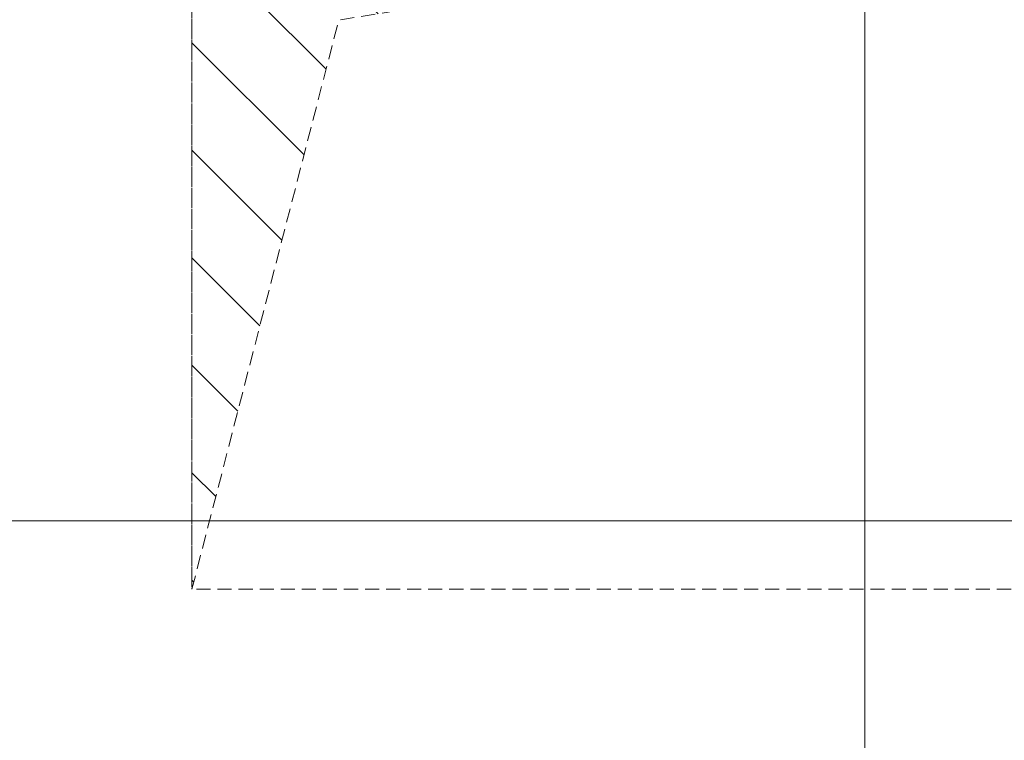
# Model space of a CAD drawing. Extents: x 100 to 2982, y 37 to 2050.
# Tile 124 of 130: x 2028 to 2112, y 1703 to 1765. Entities that reach past the tile are written whole.
import ezdxf
from ezdxf.xclip import XClip

# ---------------------------------------------------------------- set-up
doc = ezdxf.new("R2010")
doc.units = 0
doc.header["$MEASUREMENT"] = 0
doc.header["$XCLIPFRAME"] = 0
doc.linetypes.add('Przerywana gęsta', pattern=[9, 6, -3])
for name, color, linetype in [('299-A Wymiary Opisy', 7, 'Continuous'), ('460-K Stropy', 7, 'Continuous'), ('820-G Rysunki Obrazki', 7, 'Continuous')]:
    doc.layers.add(name, color=color, linetype=linetype)
doc.styles.add('STYL_AUTOMATYCZNY_3', font='arial.ttf')

# ---------------------------------------------------------------- blocks, each defined once
blk = doc.blocks.new('Rysunek_1_1', base_point=(-18316.349, -206.526))
at = {"layer": '460-K Stropy', "linetype": 'Continuous', "lineweight": 13}
h = blk.add_hatch(dxfattribs=at)
h.set_pattern_fill('Cegła_zwykła_0001', color=2, style=0, pattern_type=2)
h.set_pattern_definition([(135, (-18316.349, -206.5255), (4.596194, 4.596194), [])])
h.paths.add_polyline_path([(2042.802, 1715.913), (2055.355, 1764.578), (2135.802, 1777.509), (2042.802, 1777.509)])
at = {"layer": '299-A Wymiary Opisy', "color": 85, "linetype": 'Continuous', "lineweight": 13, "ltscale": 0.2}
for p, q in [((2100.309, 1574.509), (2100.309, 1777.509)), ((1870.302, 1721.764), (2135.802, 1721.764))]:
    blk.add_line(p, q, dxfattribs=at)
at = {"layer": '460-K Stropy', "color": 1, "linetype": 'Przerywana gęsta', "lineweight": 13, "ltscale": 0.2, "flags": 128}
for points in [[(2042.802, 1777.509), (2134.302, 1777.509), (2134.302, 1715.913), (2042.802, 1715.913)], [(2042.802, 1715.913), (2055.355, 1764.578), (2135.802, 1777.509), (2042.802, 1777.509)]]:
    blk.add_lwpolyline(points, close=True, dxfattribs=at)
at = {"layer": '299-A Wymiary Opisy', "color": 46, "linetype": 'Continuous', "lineweight": 15, "insert": (1989.165, 1720.171), "char_height": 10, "attachment_point": 7, "style": 'STYL_AUTOMATYCZNY_3'}
blk.add_mtext('\\A1;{\\pql;\\fArial|b0|i0|c238|p38;265\\fArial|b0|i0|c238|p38;\\A1{\\H.66x;\\S5^  ;}}', dxfattribs=at)

msp = doc.modelspace()

# ---------------------------------------------------------------- block references
at = {"layer": '820-G Rysunki Obrazki', "color": 65, "linetype": 'Continuous', "lineweight": 13, "ltscale": 0.2}
ref = msp.add_blockref('Rysunek_1_1', (-18316.349, -206.526), dxfattribs=at)
XClip(ref).set_block_clipping_path([(244.527027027, 75.2081975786), (2570.9054054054, 2024.1891891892)])

doc.saveas('drawing.dxf')
